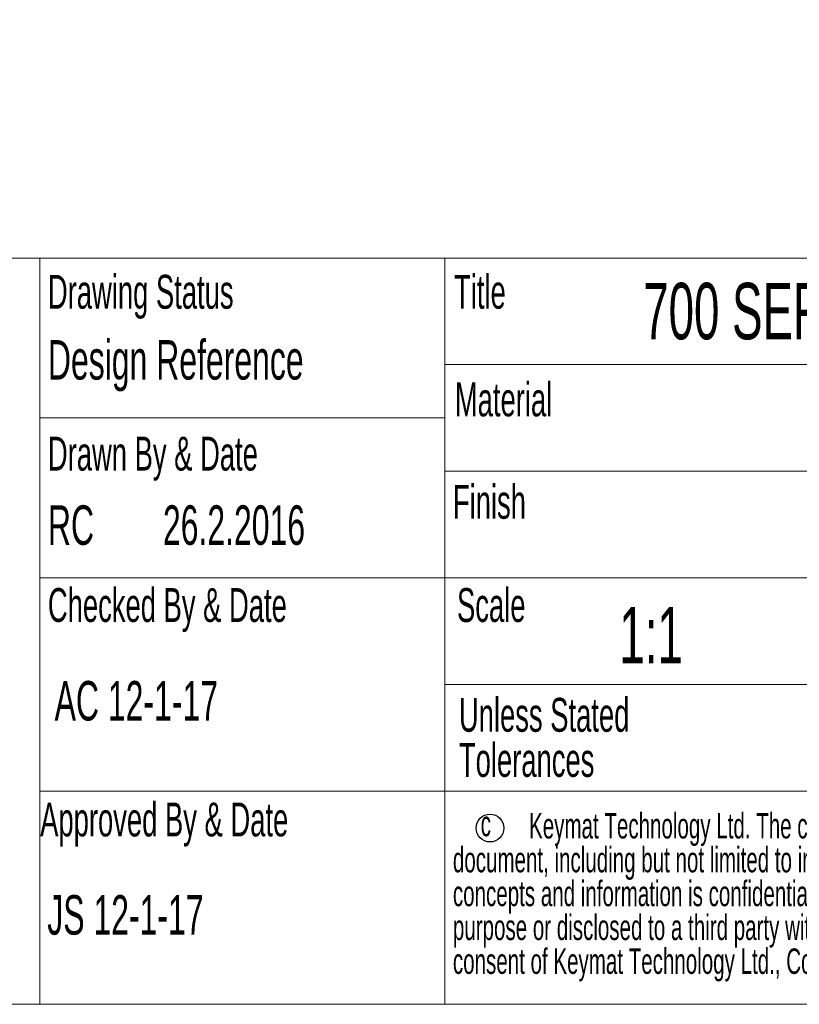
# Paper-space layout 'Sheet4' of a CAD drawing. Header units: millimetres. Extents: x 5 to 415, y 5 to 292.
# Tile 2 of 8: x 208 to 281, y 5 to 97. Entities that reach past the tile are written whole.
import ezdxf

# ---------------------------------------------------------------- set-up
doc = ezdxf.new("R2010")
doc.units = ezdxf.units.MM
doc.styles.add('SLDTEXTSTYLE0', font='TXT', dxfattribs={"width": 0.605})
doc.styles.add('SLDTEXTSTYLE2', font='TXT', dxfattribs={"width": 0.567742})
doc.styles.add('SLDTEXTSTYLE3', font='TXT', dxfattribs={"width": 0.57})

# ---------------------------------------------------------------- blocks, each defined once
blk = doc.blocks.new('SW_NOTE_19')
at = {"color": 0, "linetype": 'Continuous', "lineweight": 0, "attachment_point": 1}
for s, insert, char_height, style in [('Storm Interface', (0, 3.4), 2.64583, 'SLDTEXTSTYLE0'), ('14 Bentinck Court', (0, -0.128), 2.64583, 'SLDTEXTSTYLE0'), ('Bentinck Road', (0, -3.656), 2.64583, 'SLDTEXTSTYLE0'), ('West Drayton', (0, -7.183), 2.64583, 'SLDTEXTSTYLE0'), ('Middlesex', (0, -10.711), 2.6458, 'SLDTEXTSTYLE0'), ('UB7 7RQ. England', (0, -14.239), 2.64583, 'SLDTEXTSTYLE0'), ('tel:        +44 (0) 1895 431421', (0, -21.294), 2.64583, 'SLDTEXTSTYLE2'), ('fax:       +44 (0) 1895 431132', (0, -24.822), 2.64583, 'SLDTEXTSTYLE3'), ('email:sales@storm-interface.com', (0, -28.35), 2.64583, 'SLDTEXTSTYLE0'), ('website:www.storm-interface.com', (0, -31.878), 2.64583, 'SLDTEXTSTYLE0')]:
    blk.add_mtext(s, dxfattribs=dict(at, insert=insert, char_height=char_height, style=style))
blk = doc.blocks.new('SW_NOTE_20')
at = {"color": 0, "linetype": 'Continuous', "lineweight": 0, "char_height": 3.175, "attachment_point": 1, "style": 'SLDTEXTSTYLE0'}
for s, insert in [('Unless Stated', (0, 4.08)), ('Tolerances', (0, -0.153))]:
    blk.add_mtext(s, dxfattribs=dict(at, insert=insert))
blk = doc.blocks.new('SW_NOTE_22')
at = {"color": 0, "linetype": 'Continuous', "lineweight": 0, "char_height": 2.38125, "attachment_point": 1, "style": 'SLDTEXTSTYLE0'}
for s, insert in [('Keymat Technology Ltd. The content of this communication and/or', (7.144, 3.06)), ('document, including but not limited to images, specifications, designs,', (0, -0.115)), ('concepts and information is confidential and is not to be used for any', (0, -3.29)), ('purpose or disclosed to a third party without the express and written', (0, -6.465)), ('consent of Keymat Technology Ltd., Copyright 2017. All rights reserved.', (0, -9.64))]:
    blk.add_mtext(s, dxfattribs=dict(at, insert=insert))

psp = doc.layouts.new('Sheet4')

# ---------------------------------------------------------------- linework, layer by layer
at = {"color": 7, "linetype": 'Continuous', "lineweight": 18}
for p, q in [((415, 75), (155, 75)), ((210, 75), (210, 5)), ((248, 75), (248, 5)), ((248, 65), (415, 65)), ((210, 60), (248, 60)), ((248, 55), (415, 55)), ((210, 45), (415, 45)), ((248, 35), (415, 35)), ((210, 25), (248, 25)), ((248, 25), (415, 25)), ((5, 5), (415, 5))]:
    psp.add_line(p, q, dxfattribs=at)
at = {"color": 7, "linetype": 'Continuous', "lineweight": 25}
psp.add_circle((252.218, 21.527), 1.302, dxfattribs=at)

# ---------------------------------------------------------------- block references
at = {"color": 7, "linetype": 'Continuous', "lineweight": 0}
for name, p in [('SW_NOTE_19', (156.731, 44.973)), ('SW_NOTE_20', (249.307, 29.661)), ('SW_NOTE_22', (248.743, 19.876))]:
    psp.add_blockref(name, p, dxfattribs=at)

# ---------------------------------------------------------------- texts
at = {"color": 7, "linetype": 'Continuous', "lineweight": 0, "attachment_point": 1, "style": 'SLDTEXTSTYLE0'}
for s, insert, char_height in [('KEYPAD IS DESIGNED TO BE SECURED WITH 4 x M3 LOCKNUTS, WASHERS AND CLAMP BRACKETS.', (25.705, 97.287), 3.70417), ('Drawing Status', (210.75, 73.42), 3.175), ('Title', (248.851, 73.42), 3.175), ('700 SERIES PANEL MOUNT DETAILS', (266.597, 72.668), 5.29167), ('Design Reference', (210.75, 67.3), 3.70417), ('Material', (248.927, 63.324), 3.175), ('Drawn By & Date', (210.75, 58.239), 3.175), ('Finish', (248.743, 53.72), 3.175), ('RC', (210.75, 51.8), 3.7042), ('26.2.2016', (221.542, 51.8), 3.7042), ('Checked By & Date', (210.75, 44.039), 3.175), ('Scale', (249.127, 44.039), 3.175), ('1:1', (264.356, 42.27), 5.2917), ('AC 12-1-17', (211.379, 35.322), 3.7042), ('Approved By & Date', (210.024, 23.925), 3.175), ('c', (251.349, 23.147), 2.381), ('JS 12-1-17', (210.693, 15.238), 3.7042)]:
    psp.add_mtext(s, dxfattribs=dict(at, insert=insert, char_height=char_height))

doc.saveas('drawing.dxf')
